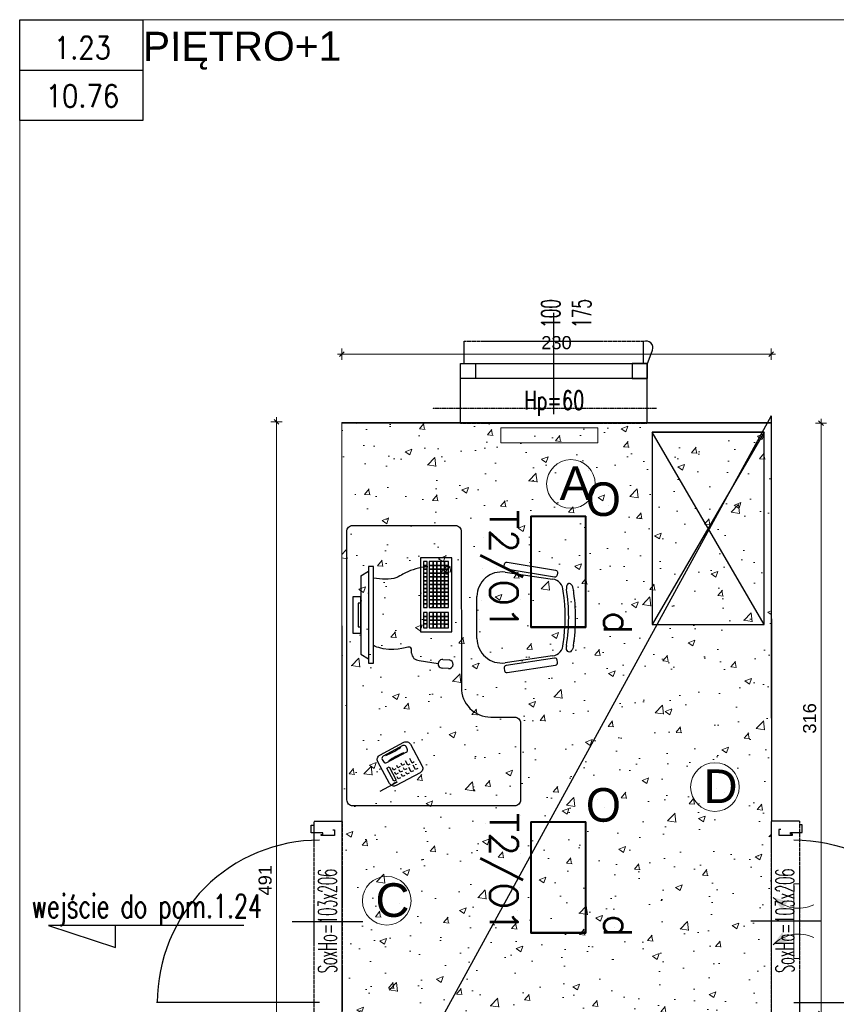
# Model space of a CAD drawing. Header units: millimetres. Extents: x 69081 to 158617, y -37521 to -9534.
# Tile 2 of 256: x 70412 to 70850, y -16052 to -15525. Entities that reach past the tile are written whole.
import ezdxf
from ezdxf.enums import TextEntityAlignment as Align

# ---------------------------------------------------------------- set-up
doc = ezdxf.new("R2010")
doc.units = ezdxf.units.MM
doc.linetypes.add('DO', pattern=[0.8, 0.6, -0.1, 0, -0.1])
doc.linetypes.add('DP', pattern=[0.5, 0.3, -0.2])
for name, color, linetype in [('0_GRZEJNIKI', 210, 'Continuous'), ('A-ARM', 8, 'Continuous'), ('A-BUD-MA-MATERIALY', 8, 'Continuous'), ('A-SCI', 7, 'Continuous'), ('ADMINISTRACJA RYSUNKI', 7, 'Continuous'), ('AM DRZIW WEWN', 1, 'Continuous'), ('BA_drz', 7, 'Continuous'), ('BA_MEBLE', 8, 'Continuous'), ('BA_okn', 7, 'Continuous'), ('BA_okw', 1, 'DP'), ('BA_txs', 2, 'Continuous'), ('E_OPRAWY_LUXIONA', 3, 'Continuous'), ('E_Oświetlenie - Numer obwodu', 1, 'Continuous'), ('E_Oświetlenie - Opis', 4, 'Continuous'), ('F-BIL', 1, 'Continuous'), ('F-BIL-OP', 3, 'Continuous'), ('F-BIL-TA', 1, 'Continuous'), ('JS_PODCIĄGI', 1, 'DP'), ('JS_SUFIT PODWIESZONY', 40, 'Continuous'), ('Nadproża', 5, 'DO'), ('porta', 8, 'Continuous'), ('R-----OP', 1, 'Continuous'), ('R-----WY', 1, 'Continuous')]:
    doc.layers.add(name, color=color, linetype=linetype)
for name, color, linetype, lineweight in [('AIKA NUMERACJA ŚCIAN', 30, 'Continuous', 5), ('AIKA PODŁOGI OPIS', 50, 'Continuous', 20), ('Aika WYMIAROWANIE 25', 7, 'Continuous', 20), ('DRZWI', 3, 'Continuous', 20), ('NUMERACJA MIESZKAŃ', 12, 'Continuous', 0), ('SB_OTWORY DRZWI', 1, 'Continuous', 9)]:
    doc.layers.add(name, color=color, linetype=linetype, lineweight=lineweight)
doc.layers.get('R-----WY').off()
doc.styles.add('AM_arial', font='arial.ttf')
doc.styles.add('Annotative', font='arial.ttf')
doc.styles.add('ROMANS', font='romans.shx', dxfattribs={"height": 1})
doc.styles.add('SIMPLEX', font='simplex', dxfattribs={"width": 0.85})
doc.styles.get("Standard").update_dxf_attribs({"font": 'arial.ttf'})
doc.styles.add('TableTextStyle', font='txt')
doc.dimstyles.new('Dwudziestka', dxfattribs={"dimtxt": 7, "dimasz": 0.6, "dimexe": 5, "dimexo": 0, "dimgap": 2.5, "dimtad": 1, "dimdec": 3, "dimrnd": 0.5, "dimdsep": 46, "dimtxsty": 'AM_arial', "dimblk": 'znacznik', "dimcen": 0.09, "dimdle": 5, "dimse1": 1, "dimse2": 1, "dimclre": 256, "dimadec": 0, "dimazin": 0, "dimtfac": 0.4, "dimtdec": 3, "dimtix": 1, "dimtofl": 0, "dimtmove": 2, "dimatfit": 3, "dimldrblk": 'NONE', "dimfxl": 1, "dimtfillclr": 256, "dimtolj": 1, "dimlwd": 18, "dimlwe": 15, "dimarcsym": 0})

# ---------------------------------------------------------------- blocks, each defined once
blk = doc.blocks.new('dr1h901')
at = {"color": 0}
blk.add_line((-0.5, 0), (-0.5, 1.005), dxfattribs=at)
at = {"color": 1}
blk.add_line((0, 0.1689), (0, -0.2655), dxfattribs=at)
blk.add_arc((-0.5, 0), 1, 0, 90, dxfattribs=at)
blk = doc.blocks.new('biurko małe')
at = {"layer": 'BA_MEBLE'}
for p, q in [((30481.42, -30567.94), (30481.43, -30568)), ((30511.01, -30571.62), (30511.42, -30571.63)), ((30471.83, -30604.59), (30475.39, -30579.11)), ((30516.61, -30578.99), (30520.32, -30604.45)), ((30507.3, -30619.55), (30484.94, -30619.62)), ((30503.93, -30632.98), (30464.24, -30633.1)), ((30464.24, -30633.1), (30464.29, -30649.99)), ((30466.26, -30634.97), (30466.27, -30637.02)), ((30468.31, -30634.97), (30466.26, -30634.97)), ((30470.36, -30634.96), (30468.31, -30634.97)), ((30468.31, -30637.02), (30468.31, -30634.97)), ((30468.31, -30634.97), (30468.31, -30637.02)), ((30470.36, -30634.96), (30470.36, -30637.01)), ((30472.4, -30634.96), (30470.36, -30634.96)), ((30470.36, -30637.01), (30470.36, -30634.96)), ((30474.45, -30634.95), (30472.4, -30634.96)), ((30472.4, -30634.96), (30472.41, -30637.01)), ((30472.41, -30637.01), (30472.4, -30634.96)), ((30474.45, -30634.95), (30474.46, -30637)), ((30476.5, -30634.95), (30474.45, -30634.95)), ((30474.46, -30637), (30474.45, -30634.95)), ((30478.55, -30634.94), (30476.5, -30634.95)), ((30476.51, -30636.99), (30476.5, -30634.95)), ((30476.5, -30634.95), (30476.51, -30636.99)), ((30480.6, -30634.93), (30478.55, -30634.94)), ((30478.55, -30634.94), (30478.56, -30636.99)), ((30478.56, -30636.99), (30478.55, -30634.94)), ((30480.6, -30636.98), (30480.6, -30634.93)), ((30480.6, -30634.93), (30480.6, -30636.98)), ((30482.65, -30634.93), (30480.6, -30634.93)), ((30484.69, -30634.92), (30482.65, -30634.93)), ((30482.65, -30634.93), (30482.65, -30636.98)), ((30482.65, -30636.98), (30482.65, -30634.93)), ((30484.69, -30634.92), (30484.7, -30636.97)), ((30486.74, -30634.92), (30484.69, -30634.92)), ((30484.7, -30636.97), (30484.69, -30634.92)), ((30488.79, -30634.91), (30486.74, -30634.92)), ((30486.74, -30634.92), (30486.75, -30636.96)), ((30486.75, -30636.96), (30486.74, -30634.92)), ((30490.84, -30634.9), (30488.79, -30634.91)), ((30488.8, -30636.96), (30488.79, -30634.91)), ((30488.79, -30634.91), (30488.8, -30636.96)), ((30490.85, -30636.95), (30490.84, -30634.9)), ((30495.57, -30634.89), (30493.52, -30634.9)), ((30493.52, -30634.9), (30493.52, -30636.94)), ((30497.61, -30634.88), (30495.57, -30634.89)), ((30495.57, -30634.89), (30495.57, -30636.94)), ((30495.57, -30636.94), (30495.57, -30634.89)), ((30497.61, -30634.88), (30497.62, -30636.93)), ((30499.66, -30634.88), (30497.61, -30634.88)), ((30497.62, -30636.93), (30497.61, -30634.88)), ((30501.71, -30634.87), (30499.66, -30634.88)), ((30499.67, -30636.93), (30499.66, -30634.88)), ((30499.66, -30634.88), (30499.67, -30636.93)), ((30501.72, -30636.92), (30501.71, -30634.87)), ((30503.98, -30649.87), (30503.93, -30632.98)), ((30518.69, -30637.78), (30518.91, -30634.41)), ((30523.55, -30634.72), (30523.32, -30638.09)), ((30466.27, -30637.02), (30468.31, -30637.02)), ((30468.31, -30637.02), (30466.27, -30637.02)), ((30466.27, -30637.02), (30466.27, -30639.07)), ((30468.32, -30639.07), (30466.27, -30639.07)), ((30466.27, -30639.07), (30466.28, -30641.12)), ((30466.27, -30639.07), (30468.32, -30639.07)), ((30466.28, -30641.12), (30468.33, -30641.11)), ((30468.33, -30641.11), (30466.28, -30641.12)), ((30466.28, -30641.12), (30466.28, -30643.17)), ((30468.31, -30637.02), (30470.36, -30637.01)), ((30470.36, -30637.01), (30468.31, -30637.02)), ((30468.31, -30637.02), (30468.32, -30639.07)), ((30468.32, -30639.07), (30468.31, -30637.02)), ((30470.37, -30639.06), (30468.32, -30639.07)), ((30468.32, -30639.07), (30470.37, -30639.06)), ((30468.32, -30639.07), (30468.33, -30641.11)), ((30468.33, -30641.11), (30468.32, -30639.07)), ((30468.33, -30641.11), (30470.37, -30641.11)), ((30470.37, -30641.11), (30468.33, -30641.11)), ((30468.33, -30641.11), (30468.33, -30643.16)), ((30468.33, -30643.16), (30468.33, -30641.11)), ((30470.36, -30637.01), (30472.41, -30637.01)), ((30470.37, -30639.06), (30470.36, -30637.01)), ((30472.41, -30637.01), (30470.36, -30637.01)), ((30470.36, -30637.01), (30470.37, -30639.06)), ((30472.42, -30639.05), (30470.37, -30639.06)), ((30470.37, -30639.06), (30472.42, -30639.05)), ((30470.37, -30641.11), (30470.37, -30639.06)), ((30470.37, -30639.06), (30470.37, -30641.11)), ((30470.37, -30641.11), (30472.42, -30641.1)), ((30472.42, -30641.1), (30470.37, -30641.11)), ((30470.38, -30643.16), (30470.37, -30641.11)), ((30470.37, -30641.11), (30470.38, -30643.16)), ((30472.41, -30637.01), (30474.46, -30637)), ((30474.46, -30637), (30472.41, -30637.01)), ((30472.42, -30639.05), (30472.41, -30637.01)), ((30472.41, -30637.01), (30472.42, -30639.05)), ((30472.42, -30641.1), (30472.42, -30639.05)), ((30474.46, -30639.05), (30472.42, -30639.05)), ((30472.42, -30639.05), (30472.42, -30641.1)), ((30472.42, -30639.05), (30474.46, -30639.05)), ((30472.42, -30641.1), (30474.47, -30641.1)), ((30472.43, -30643.15), (30472.42, -30641.1)), ((30474.47, -30641.1), (30472.42, -30641.1)), ((30472.42, -30641.1), (30472.43, -30643.15)), ((30474.46, -30637), (30476.51, -30636.99)), ((30476.51, -30636.99), (30474.46, -30637)), ((30474.46, -30639.05), (30474.46, -30637)), ((30474.46, -30637), (30474.46, -30639.05)), ((30474.46, -30639.05), (30476.51, -30639.04)), ((30476.51, -30639.04), (30474.46, -30639.05)), ((30474.47, -30641.1), (30474.46, -30639.05)), ((30474.46, -30639.05), (30474.47, -30641.1)), ((30476.52, -30641.09), (30474.47, -30641.1)), ((30474.47, -30641.1), (30476.52, -30641.09)), ((30474.48, -30643.14), (30474.47, -30641.1)), ((30474.47, -30641.1), (30474.48, -30643.14)), ((30476.51, -30636.99), (30478.56, -30636.99)), ((30478.56, -30636.99), (30476.51, -30636.99)), ((30476.51, -30636.99), (30476.51, -30639.04)), ((30476.51, -30639.04), (30476.51, -30636.99)), ((30478.56, -30639.04), (30476.51, -30639.04)), ((30476.51, -30639.04), (30476.52, -30641.09)), ((30476.51, -30639.04), (30478.56, -30639.04)), ((30476.52, -30641.09), (30476.51, -30639.04)), ((30476.52, -30641.09), (30478.57, -30641.08)), ((30478.57, -30641.08), (30476.52, -30641.09)), ((30476.52, -30641.09), (30476.52, -30643.14)), ((30476.52, -30643.14), (30476.52, -30641.09)), ((30478.56, -30636.99), (30480.6, -30636.98)), ((30480.6, -30636.98), (30478.56, -30636.99)), ((30478.56, -30639.04), (30478.56, -30636.99)), ((30478.56, -30636.99), (30478.56, -30639.04)), ((30480.61, -30639.03), (30478.56, -30639.04)), ((30478.56, -30639.04), (30480.61, -30639.03)), ((30478.57, -30641.08), (30478.56, -30639.04)), ((30478.56, -30639.04), (30478.57, -30641.08)), ((30478.57, -30641.08), (30480.62, -30641.08)), ((30478.57, -30643.13), (30478.57, -30641.08)), ((30480.62, -30641.08), (30478.57, -30641.08)), ((30478.57, -30641.08), (30478.57, -30643.13)), ((30480.6, -30636.98), (30482.65, -30636.98)), ((30482.65, -30636.98), (30480.6, -30636.98)), ((30480.6, -30636.98), (30480.61, -30639.03)), ((30480.61, -30639.03), (30480.6, -30636.98)), ((30482.66, -30639.02), (30480.61, -30639.03)), ((30480.61, -30639.03), (30482.66, -30639.02)), ((30480.61, -30639.03), (30480.62, -30641.08)), ((30480.62, -30641.08), (30480.61, -30639.03)), ((30480.62, -30641.08), (30482.66, -30641.07)), ((30482.66, -30641.07), (30480.62, -30641.08)), ((30480.62, -30641.08), (30480.62, -30643.13)), ((30480.62, -30643.13), (30480.62, -30641.08)), ((30482.65, -30636.98), (30484.7, -30636.97)), ((30484.7, -30636.97), (30482.65, -30636.98)), ((30482.66, -30639.02), (30482.65, -30636.98)), ((30482.65, -30636.98), (30482.66, -30639.02)), ((30482.66, -30641.07), (30482.66, -30639.02)), ((30484.71, -30639.02), (30482.66, -30639.02)), ((30482.66, -30639.02), (30482.66, -30641.07)), ((30482.66, -30639.02), (30484.71, -30639.02)), ((30482.66, -30641.07), (30484.71, -30641.07)), ((30482.67, -30643.12), (30482.66, -30641.07)), ((30484.71, -30641.07), (30482.66, -30641.07)), ((30482.66, -30641.07), (30482.67, -30643.12)), ((30484.7, -30636.97), (30486.75, -30636.96)), ((30486.75, -30636.96), (30484.7, -30636.97)), ((30484.71, -30639.02), (30484.7, -30636.97)), ((30484.7, -30636.97), (30484.71, -30639.02)), ((30486.76, -30639.01), (30484.71, -30639.02)), ((30484.71, -30639.02), (30486.76, -30639.01)), ((30484.71, -30641.07), (30484.71, -30639.02)), ((30484.71, -30639.02), (30484.71, -30641.07)), ((30484.71, -30641.07), (30486.76, -30641.06)), ((30486.76, -30641.06), (30484.71, -30641.07)), ((30484.72, -30643.12), (30484.71, -30641.07)), ((30484.71, -30641.07), (30484.72, -30643.12)), ((30486.76, -30639.01), (30486.75, -30636.96)), ((30486.75, -30636.96), (30488.8, -30636.96)), ((30488.8, -30636.96), (30486.75, -30636.96)), ((30486.75, -30636.96), (30486.76, -30639.01)), ((30486.76, -30641.06), (30486.76, -30639.01)), ((30486.76, -30639.01), (30488.8, -30639.01)), ((30488.8, -30639.01), (30486.76, -30639.01)), ((30486.76, -30639.01), (30486.76, -30641.06)), ((30486.77, -30643.11), (30486.76, -30641.06)), ((30488.81, -30641.06), (30486.76, -30641.06)), ((30486.76, -30641.06), (30486.77, -30643.11)), ((30486.76, -30641.06), (30488.81, -30641.06)), ((30488.8, -30636.96), (30490.85, -30636.95)), ((30490.85, -30636.95), (30488.8, -30636.96)), ((30488.8, -30636.96), (30488.8, -30639.01)), ((30488.8, -30639.01), (30488.8, -30636.96)), ((30490.85, -30639), (30488.8, -30639.01)), ((30488.8, -30639.01), (30490.85, -30639)), ((30488.8, -30639.01), (30488.81, -30641.06)), ((30488.81, -30641.06), (30488.8, -30639.01)), ((30488.81, -30641.06), (30490.86, -30641.05)), ((30490.86, -30641.05), (30488.81, -30641.06)), ((30488.81, -30641.06), (30488.82, -30643.1)), ((30488.82, -30643.1), (30488.81, -30641.06)), ((30490.85, -30639), (30490.85, -30636.95)), ((30490.86, -30641.05), (30490.85, -30639)), ((30490.86, -30643.1), (30490.86, -30641.05)), ((30493.52, -30636.94), (30495.57, -30636.94)), ((30495.57, -30636.94), (30493.52, -30636.94)), ((30493.52, -30636.94), (30493.53, -30638.99)), ((30495.58, -30638.99), (30493.53, -30638.99)), ((30493.53, -30638.99), (30493.54, -30641.04)), ((30493.53, -30638.99), (30495.58, -30638.99)), ((30493.54, -30641.04), (30495.58, -30641.04)), ((30495.58, -30641.04), (30493.54, -30641.04)), ((30493.54, -30641.04), (30493.54, -30643.09)), ((30495.57, -30636.94), (30497.62, -30636.93)), ((30497.62, -30636.93), (30495.57, -30636.94)), ((30495.58, -30638.99), (30495.57, -30636.94)), ((30495.57, -30636.94), (30495.58, -30638.99)), ((30497.63, -30638.98), (30495.58, -30638.99)), ((30495.58, -30638.99), (30497.63, -30638.98)), ((30495.58, -30641.04), (30495.58, -30638.99)), ((30495.58, -30638.99), (30495.58, -30641.04)), ((30495.58, -30641.04), (30497.63, -30641.03)), ((30497.63, -30641.03), (30495.58, -30641.04)), ((30495.59, -30643.08), (30495.58, -30641.04)), ((30495.58, -30641.04), (30495.59, -30643.08)), ((30497.63, -30638.98), (30497.62, -30636.93)), ((30497.62, -30636.93), (30499.67, -30636.93)), ((30499.67, -30636.93), (30497.62, -30636.93)), ((30497.62, -30636.93), (30497.63, -30638.98)), ((30497.63, -30641.03), (30497.63, -30638.98)), ((30497.63, -30638.98), (30499.67, -30638.98)), ((30499.67, -30638.98), (30497.63, -30638.98)), ((30497.63, -30638.98), (30497.63, -30641.03)), ((30499.68, -30641.02), (30497.63, -30641.03)), ((30497.63, -30641.03), (30499.68, -30641.02)), ((30497.64, -30643.08), (30497.63, -30641.03)), ((30497.63, -30641.03), (30497.64, -30643.08)), ((30499.67, -30636.93), (30501.72, -30636.92)), ((30501.72, -30636.92), (30499.67, -30636.93)), ((30499.67, -30636.93), (30499.67, -30638.98)), ((30499.67, -30638.98), (30499.67, -30636.93)), ((30501.72, -30638.97), (30499.67, -30638.98)), ((30499.67, -30638.98), (30501.72, -30638.97)), ((30499.67, -30638.98), (30499.68, -30641.02)), ((30499.68, -30641.02), (30499.67, -30638.98)), ((30499.68, -30641.02), (30501.73, -30641.02)), ((30501.73, -30641.02), (30499.68, -30641.02)), ((30499.68, -30641.02), (30499.69, -30643.07)), ((30499.69, -30643.07), (30499.68, -30641.02)), ((30501.72, -30638.97), (30501.72, -30636.92)), ((30501.73, -30641.02), (30501.72, -30638.97)), ((30501.73, -30643.07), (30501.73, -30641.02)), ((30519.19, -30650.38), (30520.85, -30640.25)), ((30466.28, -30643.17), (30468.33, -30643.16)), ((30468.33, -30643.16), (30466.28, -30643.17)), ((30466.28, -30643.17), (30466.29, -30645.22)), ((30466.29, -30645.22), (30468.34, -30645.21)), ((30468.34, -30646.25), (30466.29, -30646.26)), ((30466.29, -30646.26), (30466.3, -30648.31)), ((30468.33, -30643.16), (30470.38, -30643.16)), ((30468.34, -30645.21), (30468.33, -30643.16)), ((30470.38, -30643.16), (30468.33, -30643.16)), ((30468.33, -30643.16), (30468.34, -30645.21)), ((30468.34, -30645.21), (30470.39, -30645.2)), ((30470.39, -30646.25), (30468.34, -30646.25)), ((30468.34, -30646.25), (30468.35, -30648.3)), ((30468.35, -30648.3), (30468.34, -30646.25)), ((30470.38, -30643.16), (30472.43, -30643.15)), ((30472.43, -30643.15), (30470.38, -30643.16)), ((30470.39, -30645.2), (30470.38, -30643.16)), ((30470.38, -30643.16), (30470.39, -30645.2)), ((30470.39, -30645.2), (30472.43, -30645.2)), ((30472.44, -30646.24), (30470.39, -30646.25)), ((30470.39, -30648.3), (30470.39, -30646.25)), ((30470.39, -30646.25), (30470.39, -30648.3)), ((30472.43, -30643.15), (30474.48, -30643.14)), ((30474.48, -30643.14), (30472.43, -30643.15)), ((30472.43, -30645.2), (30472.43, -30643.15)), ((30472.43, -30643.15), (30472.43, -30645.2)), ((30472.43, -30645.2), (30474.48, -30645.19)), ((30472.44, -30648.29), (30472.44, -30646.24)), ((30474.49, -30646.24), (30472.44, -30646.24)), ((30472.44, -30646.24), (30472.44, -30648.29)), ((30474.48, -30643.14), (30476.52, -30643.14)), ((30474.48, -30645.19), (30474.48, -30643.14)), ((30476.52, -30643.14), (30474.48, -30643.14)), ((30474.48, -30643.14), (30474.48, -30645.19)), ((30474.48, -30645.19), (30476.53, -30645.19)), ((30476.53, -30646.23), (30474.49, -30646.24)), ((30474.49, -30648.28), (30474.49, -30646.24)), ((30474.49, -30646.24), (30474.49, -30648.28)), ((30476.52, -30643.14), (30478.57, -30643.13)), ((30478.57, -30643.13), (30476.52, -30643.14)), ((30476.53, -30645.19), (30476.52, -30643.14)), ((30476.52, -30643.14), (30476.53, -30645.19)), ((30476.53, -30645.19), (30478.58, -30645.18)), ((30478.58, -30646.22), (30476.53, -30646.23)), ((30476.53, -30646.23), (30476.54, -30648.28)), ((30476.54, -30648.28), (30476.53, -30646.23)), ((30478.57, -30643.13), (30480.62, -30643.13)), ((30478.58, -30645.18), (30478.57, -30643.13)), ((30480.62, -30643.13), (30478.57, -30643.13)), ((30478.57, -30643.13), (30478.58, -30645.18)), ((30478.58, -30645.18), (30480.63, -30645.18)), ((30478.59, -30648.27), (30478.58, -30646.22)), ((30480.63, -30646.22), (30478.58, -30646.22)), ((30478.58, -30646.22), (30478.59, -30648.27)), ((30480.62, -30643.13), (30482.67, -30643.12)), ((30482.67, -30643.12), (30480.62, -30643.13)), ((30480.63, -30645.18), (30480.62, -30643.13)), ((30480.62, -30643.13), (30480.63, -30645.18)), ((30480.63, -30645.18), (30482.68, -30645.17)), ((30482.68, -30646.21), (30480.63, -30646.22)), ((30480.63, -30646.22), (30480.64, -30648.27)), ((30480.64, -30648.27), (30480.63, -30646.22)), ((30482.67, -30643.12), (30484.72, -30643.12)), ((30482.68, -30645.17), (30482.67, -30643.12)), ((30484.72, -30643.12), (30482.67, -30643.12)), ((30482.67, -30643.12), (30482.68, -30645.17)), ((30482.68, -30645.17), (30484.72, -30645.16)), ((30482.68, -30648.26), (30482.68, -30646.21)), ((30484.73, -30646.21), (30482.68, -30646.21)), ((30482.68, -30646.21), (30482.68, -30648.26)), ((30484.72, -30643.12), (30486.77, -30643.11)), ((30486.77, -30643.11), (30484.72, -30643.12)), ((30484.72, -30645.16), (30484.72, -30643.12)), ((30484.72, -30643.12), (30484.72, -30645.16)), ((30484.72, -30645.16), (30486.77, -30645.16)), ((30486.78, -30646.2), (30484.73, -30646.21)), ((30484.73, -30648.26), (30484.73, -30646.21)), ((30484.73, -30646.21), (30484.73, -30648.26)), ((30486.77, -30643.11), (30488.82, -30643.1)), ((30488.82, -30643.1), (30486.77, -30643.11)), ((30486.77, -30645.16), (30486.77, -30643.11)), ((30486.77, -30643.11), (30486.77, -30645.16)), ((30486.77, -30645.16), (30488.82, -30645.15)), ((30488.82, -30646.19), (30486.78, -30646.2)), ((30486.78, -30648.25), (30486.78, -30646.2)), ((30486.78, -30646.2), (30486.78, -30648.25)), ((30488.82, -30643.1), (30490.86, -30643.1)), ((30488.82, -30645.15), (30488.82, -30643.1)), ((30490.86, -30643.1), (30488.82, -30643.1)), ((30488.82, -30643.1), (30488.82, -30645.15)), ((30488.82, -30645.15), (30490.87, -30645.15)), ((30490.87, -30646.19), (30488.82, -30646.19)), ((30488.82, -30646.19), (30488.83, -30648.24)), ((30488.83, -30648.24), (30488.82, -30646.19)), ((30490.87, -30645.15), (30490.86, -30643.1)), ((30490.88, -30648.24), (30490.87, -30646.19)), ((30493.54, -30643.09), (30495.59, -30643.08)), ((30495.59, -30643.08), (30493.54, -30643.09)), ((30493.54, -30643.09), (30493.55, -30645.14)), ((30493.55, -30645.14), (30495.6, -30645.13)), ((30495.6, -30646.18), (30493.55, -30646.18)), ((30493.55, -30646.18), (30493.56, -30648.23)), ((30495.59, -30643.08), (30497.64, -30643.08)), ((30495.6, -30645.13), (30495.59, -30643.08)), ((30497.64, -30643.08), (30495.59, -30643.08)), ((30495.59, -30643.08), (30495.6, -30645.13)), ((30495.6, -30645.13), (30497.64, -30645.13)), ((30497.65, -30646.17), (30495.6, -30646.18)), ((30495.6, -30648.22), (30495.6, -30646.18)), ((30495.6, -30646.18), (30495.6, -30648.22)), ((30497.64, -30643.08), (30499.69, -30643.07)), ((30499.69, -30643.07), (30497.64, -30643.08)), ((30497.64, -30645.13), (30497.64, -30643.08)), ((30497.64, -30643.08), (30497.64, -30645.13)), ((30497.64, -30645.13), (30499.69, -30645.12)), ((30499.69, -30646.16), (30497.65, -30646.17)), ((30497.65, -30648.22), (30497.65, -30646.17)), ((30497.65, -30646.17), (30497.65, -30648.22)), ((30499.69, -30643.07), (30501.73, -30643.07)), ((30499.69, -30645.12), (30499.69, -30643.07)), ((30501.73, -30643.07), (30499.69, -30643.07)), ((30499.69, -30643.07), (30499.69, -30645.12)), ((30499.69, -30645.12), (30501.74, -30645.11)), ((30501.74, -30646.16), (30499.69, -30646.16)), ((30499.69, -30646.16), (30499.7, -30648.21)), ((30499.7, -30648.21), (30499.69, -30646.16)), ((30501.74, -30645.11), (30501.73, -30643.07)), ((30501.75, -30648.21), (30501.74, -30646.16)), ((30464.29, -30649.99), (30503.98, -30649.87)), ((30466.3, -30648.31), (30468.35, -30648.3)), ((30468.35, -30648.3), (30470.39, -30648.3)), ((30470.39, -30648.3), (30472.44, -30648.29)), ((30472.44, -30648.29), (30474.49, -30648.28)), ((30474.49, -30648.28), (30476.54, -30648.28)), ((30476.54, -30648.28), (30478.59, -30648.27)), ((30478.59, -30648.27), (30480.64, -30648.27)), ((30480.64, -30648.27), (30482.68, -30648.26)), ((30482.68, -30648.26), (30484.73, -30648.26)), ((30484.73, -30648.26), (30486.78, -30648.25)), ((30486.78, -30648.25), (30488.83, -30648.24)), ((30488.83, -30648.24), (30490.88, -30648.24)), ((30493.56, -30648.23), (30495.6, -30648.22)), ((30495.6, -30648.22), (30497.65, -30648.22)), ((30497.65, -30648.22), (30499.7, -30648.21)), ((30499.7, -30648.21), (30501.75, -30648.21)), ((30577.62, -30652.18), (30575.3, -30653.44)), ((30576.99, -30651.02), (30577.62, -30652.18)), ((30574.14, -30654.07), (30571.81, -30655.32)), ((30575.39, -30656.39), (30573.07, -30657.64)), ((30573.51, -30652.9), (30574.14, -30654.07)), ((30574.76, -30655.23), (30575.39, -30656.39)), ((30578.87, -30654.5), (30576.55, -30655.76)), ((30578.25, -30653.34), (30578.87, -30654.5)), ((30584.19, -30662.16), (30585.38, -30664.35)), ((30584.43, -30662), (30589.45, -30671.29)), ((30520.84, -30674.91), (30469.05, -30675.06)), ((30469.05, -30675.06), (30469.06, -30677.69)), ((30469.06, -30677.69), (30520.85, -30677.54)), ((30474.03, -30681.78), (30471.54, -30677.68)), ((30515.9, -30681.66), (30518.38, -30677.55)), ((30520.85, -30677.54), (30520.84, -30674.91)), ((30474.03, -30681.78), (30515.9, -30681.66))]:
    blk.add_line(p, q, dxfattribs=at)
for points in [[(30472.11, -30576.43), (30473.25, -30576.62, -0.414214), (30474.34, -30578.13), (30470.18, -30604.05, -0.414214), (30468.67, -30605.14), (30467.54, -30604.96, -0.414214), (30466.44, -30603.45), (30470.6, -30577.53, -0.414214)], [(30519.99, -30576.28), (30518.86, -30576.46, 0.414214), (30517.76, -30577.97), (30521.84, -30603.9, 0.414214), (30523.35, -30605), (30524.49, -30604.82, 0.414214), (30525.58, -30603.32), (30521.5, -30577.38, 0.414214)], [(30450.09, -30628.12), (30533.64, -30627.82, 0.414214), (30549.43, -30611.94), (30549.4, -30599.27, -0.414214), (30552.55, -30596.09), (30593.74, -30595.97, -0.414214), (30596.92, -30599.13), (30597.19, -30685.75, -0.414214), (30594.03, -30688.93), (30450.29, -30689.4, -0.414214), (30447.11, -30686.24), (30446.93, -30631.3, -0.414214)], [(30585.15, -30666.12), (30573.54, -30672.39, -0.414214), (30569.96, -30671.33), (30563.06, -30658.55, -0.414214), (30564.12, -30654.98), (30575.74, -30648.7, -0.414214), (30579.31, -30649.77), (30586.22, -30662.54, -0.414214)], [(30572.28, -30670.07), (30573.45, -30669.44, 0.414214), (30573.98, -30667.65), (30568.33, -30657.2, 0.414214), (30566.54, -30656.67), (30565.38, -30657.3, 0.414214), (30564.85, -30659.09), (30570.5, -30669.54, 0.414214)]]:
    blk.add_lwpolyline(points, format="xyb", close=True, dxfattribs=at)
for points in [[(30577.18, -30656.92), (30577.81, -30658.08), (30576.65, -30658.71)], [(30579.5, -30655.67), (30580.13, -30656.83), (30578.97, -30657.45)], [(30574.86, -30658.18), (30575.49, -30659.34), (30574.32, -30659.97)], [(30576.11, -30660.5), (30576.74, -30661.66), (30575.58, -30662.29)], [(30577.37, -30662.82), (30578, -30663.98), (30576.84, -30664.61)], [(30578.44, -30659.24), (30579.06, -30660.4), (30577.9, -30661.03)], [(30579.69, -30661.57), (30580.32, -30662.73), (30579.16, -30663.35)], [(30580.76, -30657.99), (30581.39, -30659.15), (30580.22, -30659.78)], [(30582.01, -30660.31), (30582.64, -30661.47), (30581.48, -30662.1)]]:
    blk.add_lwpolyline(points, dxfattribs=at)
for points in [[(30583.9, -30663.79), (30576.93, -30667.56), (30576.3, -30666.4), (30583.27, -30662.63)], [(30485.2, -30681.75), (30485.21, -30686.07), (30504.75, -30686.01), (30504.73, -30681.7)], [(30488.59, -30681.74), (30488.6, -30683.26), (30501.35, -30683.23), (30501.34, -30681.71)]]:
    blk.add_lwpolyline(points, close=True, dxfattribs=at)
for centre, radius, start, end in [((30496.41, -30662.41), 95.66, 81.121, 99.2928), ((30496.11, -30666.11), 95.66, 81.0377, 99.2095), ((30496.26, -30668), 95.66, 81.7021, 98.6258), ((30481.93, -30580.03), 6.6, 90.1641, 172.034), ((30510.08, -30579.95), 6.6, 8.2942, 90.1641), ((30484.9, -30606.42), 13.2, 172.034, 270.1641), ((30507.26, -30606.35), 13.2, 270.1641, 8.2942), ((30521.23, -30634.57), 2.32, 356.2268, 176.2268), ((30521.01, -30637.94), 2.32, 176.2268, 356.2268), ((30515.18, -30650.5), 4.01, 271.829, 1.829), ((30526.61, -30686.51), 47.23, 22.7847, 34.0107), ((30612.19, -30640.24), 47.23, 202.7847, 214.0107)]:
    blk.add_arc(centre, radius, start, end, dxfattribs=at)
blk.add_ellipse((30480.88, -30569.85), major_axis=(-3.17, -0.55), ratio=0.570527, start_param=4.50066, end_param=7.718968, dxfattribs=at)
at = {"layer": 'BA_MEBLE', "extrusion": (0, 0, -1)}
blk.add_ellipse((30511.29, -30569.76), major_axis=(3.17, -0.53), ratio=0.570527, start_param=4.50066, end_param=7.718968, dxfattribs=at)
at = {"layer": 'BA_MEBLE', "start_tangent": (0.113374, -0.993552), "end_tangent": (-0.130236, -0.991483)}
blk.add_spline([(30469.02, -30646.04), (30469.26, -30648.02), (30473.07, -30659.3), (30474.82, -30662.63), (30475.25, -30675.04)], degree=3, dxfattribs=at)
at = {"layer": 'BA_MEBLE'}
blk.add_open_spline([(30515.31, -30654.51), (30514.17, -30654.48), (30509.73, -30654.34), (30515.39, -30662.57), (30511.94, -30673.94), (30511.48, -30674.69), (30511.35, -30674.94)], degree=3, knots=[0, 0, 0, 0, 0.0282659, 0.1100913, 0.1263817, 0.1340295, 0.1340295, 0.1340295, 0.1340295], dxfattribs=at)
blk = doc.blocks.new('DYBY-BL5')
at = {"layer": 'F-BIL-TA', "color": 1}
blk.add_line((0, 45), (110, 45), dxfattribs=at)
blk.add_lwpolyline([(0, 0), (0, 90), (110, 90), (110, 0)], close=True, dxfattribs=at)
at = {"layer": 'F-BIL-OP', "style": 'SIMPLEX', "width": 0.85}
blk.add_attdef('NR', text='', height=20, dxfattribs=at).set_placement((56, 55), align=Align.CENTER)
at = {"layer": 'F-BIL-OP', "color": 2, "style": 'SIMPLEX', "width": 0.85, "flags": 1}
for tag, p in [('NAZWA', (119, 55)), ('POSADZKA', (119, 12)), ('GRUPA', (119, -27)), ('RODZAJ', (119, -72))]:
    blk.add_attdef(tag, p, '', height=19, dxfattribs=at)
at = {"layer": 'F-BIL-OP', "color": 2, "style": 'SIMPLEX', "width": 0.85}
blk.add_attdef('POW.', text='', height=20, dxfattribs=at).set_placement((56, 12), align=Align.CENTER)
at = {"layer": 'F-BIL-OP', "color": 2, "style": 'SIMPLEX', "width": 0.85, "flags": 1}
blk.add_attdef('POWH.', text='', height=20, dxfattribs=at).set_placement((56, -27), align=Align.CENTER)
blk = doc.blocks.new('A$Ca26416af')
at = {"layer": 'A-SCI', "color": 4}
for p, q in [((0, 0), (0, 15)), ((103, 0), (103, 15))]:
    blk.add_line(p, q, dxfattribs=at)
at = {"layer": 'JS_PODCIĄGI', "lineweight": -3}
for p, q in [((0, 15), (103, 15)), ((103, 0), (0, 0))]:
    blk.add_line(p, q, dxfattribs=at)
at = {"layer": 'AM DRZIW WEWN', "insert": (21.87, 12.86), "char_height": 10, "width": 61.9698, "attachment_point": 1, "style": 'ROMANS'}
blk.add_mtext('{\\W0.5;SoxHo=103x206}', dxfattribs=at)
blk = doc.blocks.new('KRATKA WENT')
at = {"layer": 'DRZWI'}
for points in [[(-12.72, 11.16, 0, 5.4, 0), (-8.38, 4.78, 5.4, 5.4, 0)], [(12.72, 11.16, 0, 5.4, 0), (8.38, 4.78, 5.4, 5.4, 0)]]:
    blk.add_lwpolyline(points, format="xyseb", dxfattribs=at)
blk.add_lwpolyline([(20, -3), (20, 0), (-20, 0), (-20, -3)], close=True, dxfattribs=at)
for centre, start, end in [((-26.01, -2.55), 334.6838, 45.9092), ((26.01, -2.55), 134.0908, 205.3162)]:
    blk.add_arc(centre, 19.09, start, end, dxfattribs=at)
blk = doc.blocks.new('znacznik')
at = {"color": 0}
for points in [[(-4, 0), (4, 0)], [(0, -5), (0, 5)]]:
    blk.add_lwpolyline(points, dxfattribs=at)
at = {"color": 1}
blk.add_lwpolyline([(-2.12, -2.12), (2.12, 2.12)], dxfattribs=at)
blk = doc.blocks.new('*D2912')
at = {"layer": 'Aika WYMIAROWANIE 25', "color": 0, "linetype": 'Continuous', "transparency": 16777216}
blk.add_line((70549.94, -15740.42), (70549.94, -16230.08), dxfattribs=at)
at = {"layer": 'Defpoints', "color": 0, "transparency": 16777216}
for p in [(70566.89, -15739.82), (70549.94, -16230.68), (70567.13, -16230.68)]:
    blk.add_point(p, dxfattribs=at)
at = {"layer": 'Aika WYMIAROWANIE 25', "color": 0, "linetype": 'ByBlock', "transparency": 16777216, "xscale": 0.6, "yscale": 0.6, "zscale": 0.6}
for p, rotation in [((70549.94, -15739.82), 90), ((70549.94, -16230.68), 270)]:
    blk.add_blockref('znacznik', p, dxfattribs=dict(at, rotation=rotation))
at = {"layer": 'Aika WYMIAROWANIE 25', "color": 0, "lineweight": 0, "transparency": 16777216, "insert": (70543.87, -15985.25), "char_height": 7, "attachment_point": 5, "rotation": 90, "style": 'AM_arial'}
blk.add_mtext('\\A1;491', dxfattribs=at)
blk = doc.blocks.new('_None')
blk = doc.blocks.new('*D2915')
at = {"layer": 'Aika WYMIAROWANIE 25', "color": 0, "linetype": 'Continuous', "transparency": 16777216}
blk.add_line((70841.58, -16056.04), (70841.58, -15741.16), dxfattribs=at)
at = {"layer": 'Defpoints', "color": 0, "transparency": 16777216}
for p in [(70814.87, -15740.56), (70841.58, -15740.56), (70827.14, -16056.64)]:
    blk.add_point(p, dxfattribs=at)
at = {"layer": 'Aika WYMIAROWANIE 25', "color": 0, "linetype": 'ByBlock', "transparency": 16777216, "xscale": 0.6, "yscale": 0.6, "zscale": 0.6}
for p, rotation in [((70841.58, -15740.56), 90), ((70841.58, -16056.64), 270)]:
    blk.add_blockref('znacznik', p, dxfattribs=dict(at, rotation=rotation))
at = {"layer": 'Aika WYMIAROWANIE 25', "color": 0, "lineweight": 0, "transparency": 16777216, "insert": (70835.5, -15898.6), "char_height": 7, "attachment_point": 5, "rotation": 90, "style": 'AM_arial'}
blk.add_mtext('\\A1;316', dxfattribs=at)
blk = doc.blocks.new('*D2916')
at = {"layer": 'Aika WYMIAROWANIE 25', "color": 0, "linetype": 'Continuous', "transparency": 16777216}
blk.add_line((70814.27, -15703.55), (70585.54, -15703.55), dxfattribs=at)
at = {"layer": 'Defpoints', "color": 0, "transparency": 16777216}
for p in [(70584.94, -15703.55), (70584.94, -15740.7), (70814.87, -15740.13)]:
    blk.add_point(p, dxfattribs=at)
at = {"layer": 'Aika WYMIAROWANIE 25', "color": 0, "linetype": 'ByBlock', "transparency": 16777216, "xscale": 0.6, "yscale": 0.6, "zscale": 0.6, "rotation": 180}
blk.add_blockref('znacznik', (70584.94, -15703.55), dxfattribs=at)
at = {"layer": 'Aika WYMIAROWANIE 25', "color": 0, "linetype": 'ByBlock', "transparency": 16777216, "xscale": 0.6, "yscale": 0.6, "zscale": 0.6}
blk.add_blockref('znacznik', (70814.87, -15703.55), dxfattribs=at)
at = {"layer": 'Aika WYMIAROWANIE 25', "color": 0, "lineweight": 0, "transparency": 16777216, "insert": (70699.9, -15697.48), "char_height": 7, "attachment_point": 5, "style": 'AM_arial'}
blk.add_mtext('\\A1;230', dxfattribs=at)
blk = doc.blocks.new('opis lamp')
at = {"layer": 'E_Oświetlenie - Numer obwodu', "style": 'SIMPLEX'}
blk.add_attdef('OBWÓD', text='', height=15, dxfattribs=at).set_placement((-9.46, -1.18), align=Align.CENTER)
at = {"layer": 'E_Oświetlenie - Opis', "style": 'SIMPLEX'}
blk.add_attdef('OPIS1', (55.72, 42.77), '', height=15, dxfattribs=at)

msp = doc.modelspace()

# ---------------------------------------------------------------- hatches: boundary and pattern name
at = {"layer": 'AIKA PODŁOGI OPIS', "lineweight": 5}
h = msp.add_hatch(dxfattribs=at)
h.set_pattern_fill('AR-CONC', color=256, scale=0.2)
h.set_pattern_definition([(50, (-2583.8, 811.953), (36.436934, -3.187817), [3.81, -41.91]), (355, (-2583.8, 811.953), (-7.048684, 38.211369), [3.048, -33.528117]), (100.451445, (-2580.765, 811.687), (29.38825, 35.02355), [3.238002, -35.618049]), (46.1842, (-2583.8, 822.113), (54.215808, -8.408466), [5.715, -62.865]), (96.63556, (-2579.283, 821.41), (47.480827, 49.485225), [4.857005, -53.42712]), (351.18415, (-2583.8, 822.113), (47.480827, 49.485225), [4.571993, -50.291946]), (21, (-2578.72, 819.573), (30.322878, -20.45304), [3.81, -41.91]), (326, (-2578.72, 819.573), (12.360406, 36.837593), [3.048, -33.528]), (71.451445, (-2576.194, 817.87), (42.683284, 16.384554), [3.238002, -35.617988]), (37.5, (-2583.801, 811.953), (0.6177207, 16.9110078), [0, -33.1216, 0, -34.036, 0, -33.655]), (7.5, (-2583.801, 811.953), (13.3639325, 20.036115), [0, -19.4056, 0, -32.3596, 0, -12.827]), (327.5, (-2595.13, 811.953), (27.118119, -1.1457488), [0, -12.7, 0, -39.624, 0, -52.578]), (317.5, (-2600.21, 811.953), (29.625836, 5.085298), [0, -16.51, 0, -26.3144, 0, -37.338])])
h.paths.add_polyline_path([(70814.8734, -15740.134), (70584.9354, -15740.2696), (70584.9354, -16231.134), (70750.0517, -16231.134), (70750.0517, -16056.2093), (70815.0517, -16056.2093)])

# ---------------------------------------------------------------- linework, layer by layer
at = {"layer": '0_GRZEJNIKI', "lineweight": 5}
msp.add_lwpolyline([(70670.1221, -15743.0994), (70722.1221, -15743.0994), (70722.1221, -15751.0994), (70670.1221, -15751.0994)], close=True, dxfattribs=at)
at = {"layer": 'A-ARM'}
msp.add_lwpolyline([(70811.1377, -15848.3469), (70811.1377, -15745.3469), (70751.1377, -15745.3469), (70751.1377, -15848.3469), (70811.1377, -15848.3469), (70751.1377, -15745.3469), (70811.1377, -15745.3469), (70751.1377, -15848.3469)], dxfattribs=at)
at = {"layer": 'A-BUD-MA-MATERIALY'}
msp.add_lwpolyline([(70748.4944, -15709.1005), (70751.3322, -15701.5223, 0.6552257), (70746.4944, -15696.8403, 0.6552257)], format="xyb", dxfattribs=at)
at = {"layer": 'A-SCI', "color": 4}
for p, q in [((70648.4944, -15740.5638), (70648.4944, -15708.5638)), ((70748.4944, -15740.5638), (70748.4944, -15708.5638))]:
    msp.add_line(p, q, dxfattribs=at)
at = {"layer": 'A-SCI', "color": 5}
msp.add_line((70814.9295, -15736.535), (70815.0519, -15953.6391), dxfattribs=at)
at = {"layer": 'A-SCI', "color": 4}
for points in [[(70648.4944, -15708.5638), (70650.4944, -15708.5638), (70650.4944, -15696.5638)], [(70748.4944, -15708.5638), (70746.4944, -15708.5638), (70746.4944, -15696.5638)]]:
    msp.add_lwpolyline(points, dxfattribs=at)
at = {"layer": 'ADMINISTRACJA RYSUNKI', "color": 7, "lineweight": 5}
msp.add_line((70584.9354, -15740.2696), (70585.0636, -15957.7835), dxfattribs=at)
msp.add_lwpolyline([(70412.395, -15524.5385), (71111.6731, -15524.5385), (71111.6731, -16424.1134), (70412.395, -16424.1134)], close=True, dxfattribs=at)
for points in [[(70815.0517, -16056.2093), (70814.8734, -15740.134), (70584.9354, -15740.2696), (70584.9354, -16231.134), (70750.0517, -16231.134), (70750.0517, -16056.2093), (70815.0517, -16056.2093)], [(70815.0519, -16056.6391), (70814.8736, -15740.5638), (70584.9356, -15740.6994), (70584.9356, -16231.5638), (70750.0519, -16231.5638), (70750.0519, -16056.6391), (70815.0519, -16056.6391)]]:
    msp.add_lwpolyline(points, dxfattribs=at)
at = {"layer": 'AIKA NUMERACJA ŚCIAN', "color": 1, "transparency": 33554687}
for centre in [(70707.6125, -15773.0835), (70784.7426, -15935.3289), (70609.013, -15996.247)]:
    msp.add_circle(centre, 13.0238, dxfattribs=at)
at = {"layer": 'BA_okn'}
for points in [[(70648.4944, -15708.5638), (70748.4944, -15708.5638), (70748.4944, -15716.5638), (70648.4944, -15716.5638)], [(70648.4944, -15708.5638), (70656.4944, -15708.5638), (70656.4944, -15716.5638), (70648.4944, -15716.5638)], [(70748.4944, -15708.5638), (70740.4944, -15708.5638), (70740.4944, -15716.5638), (70748.4944, -15716.5638)]]:
    msp.add_lwpolyline(points, close=True, dxfattribs=at)
at = {"layer": 'BA_okw'}
for p, q in [((70650.4944, -15696.5638), (70746.4944, -15696.5638)), ((70648.4944, -15740.5638), (70748.4944, -15740.5638))]:
    msp.add_line(p, q, dxfattribs=at)
at = {"layer": 'E_OPRAWY_LUXIONA'}
for points in [[(70686.0767, -15849.8489, 105.6527), (70686.0767, -15790.2493, 105.6527)], [(70686.0767, -15790.2493, 105.6527), (70686.0767, -15849.8489, 105.6527)], [(70686.0767, -15790.2493, 105.6527), (70715.6783, -15790.2493, 105.6527)], [(70715.6783, -15790.2493, 105.6527), (70686.0767, -15790.2493, 105.6527)], [(70686.0767, -15790.2493, 105.6527), (70686.0767, -15849.8489, 105.6527)], [(70715.6783, -15790.2493, 105.6527), (70686.0767, -15790.2493, 105.6527)], [(70686.0767, -15849.8489, 105.6527), (70686.0767, -15790.2493, 105.6527)], [(70686.0767, -15790.2493, 105.6527), (70715.6783, -15790.2493, 105.6527)], [(70686.3267, -15790.4993, 105.6527), (70686.3267, -15849.5989, 105.6527)], [(70715.4283, -15790.4993, 105.6527), (70686.3267, -15790.4993, 105.6527)], [(70686.3267, -15849.5989, 105.6527), (70686.3267, -15790.4993, 105.6527)], [(70686.3267, -15790.4993, 105.6527), (70715.4283, -15790.4993, 105.6527)], [(70715.4283, -15849.5989, 105.6527), (70715.4283, -15790.4993, 105.6527)], [(70715.4283, -15790.4993, 105.6527), (70715.4283, -15849.5989, 105.6527)], [(70715.6783, -15790.2493, 105.6527), (70715.6783, -15849.8489, 105.6527)], [(70715.6783, -15849.8489, 105.6527), (70715.6783, -15790.2493, 105.6527)], [(70715.6783, -15849.8489, 105.6527), (70715.6783, -15790.2493, 105.6527)], [(70715.6783, -15790.2493, 105.6527), (70715.6783, -15849.8489, 105.6527)], [(70715.6783, -15849.8489, 105.6527), (70686.0767, -15849.8489, 105.6527)], [(70686.0767, -15849.8489, 105.6527), (70715.6783, -15849.8489, 105.6527)], [(70686.0767, -15849.8489, 105.6527), (70715.6783, -15849.8489, 105.6527)], [(70715.6783, -15849.8489, 105.6527), (70686.0767, -15849.8489, 105.6527)], [(70686.3267, -15849.5989, 105.6527), (70715.4283, -15849.5989, 105.6527)], [(70715.4283, -15849.5989, 105.6527), (70686.3267, -15849.5989, 105.6527)], [(70686.0767, -16013.5159, 105.6527), (70686.0767, -15953.9163, 105.6527)], [(70686.0767, -15953.9163, 105.6527), (70686.0767, -16013.5159, 105.6527)], [(70686.0767, -15953.9163, 105.6527), (70715.6783, -15953.9163, 105.6527)], [(70715.6783, -15953.9163, 105.6527), (70686.0767, -15953.9163, 105.6527)], [(70686.0767, -15953.9163, 105.6527), (70686.0767, -16013.5159, 105.6527)], [(70715.6783, -15953.9163, 105.6527), (70686.0767, -15953.9163, 105.6527)], [(70686.0767, -16013.5159, 105.6527), (70686.0767, -15953.9163, 105.6527)], [(70686.0767, -15953.9163, 105.6527), (70715.6783, -15953.9163, 105.6527)], [(70686.3267, -15954.1663, 105.6527), (70686.3267, -16013.2659, 105.6527)], [(70715.4283, -15954.1663, 105.6527), (70686.3267, -15954.1663, 105.6527)], [(70686.3267, -16013.2659, 105.6527), (70686.3267, -15954.1663, 105.6527)], [(70686.3267, -15954.1663, 105.6527), (70715.4283, -15954.1663, 105.6527)], [(70715.4283, -16013.2659, 105.6527), (70715.4283, -15954.1663, 105.6527)], [(70715.4283, -15954.1663, 105.6527), (70715.4283, -16013.2659, 105.6527)], [(70715.6783, -15953.9163, 105.6527), (70715.6783, -16013.5159, 105.6527)], [(70715.6783, -16013.5159, 105.6527), (70715.6783, -15953.9163, 105.6527)], [(70715.6783, -16013.5159, 105.6527), (70715.6783, -15953.9163, 105.6527)], [(70715.6783, -15953.9163, 105.6527), (70715.6783, -16013.5159, 105.6527)], [(70715.6783, -16013.5159, 105.6527), (70686.0767, -16013.5159, 105.6527)], [(70686.0767, -16013.5159, 105.6527), (70715.6783, -16013.5159, 105.6527)], [(70686.0767, -16013.5159, 105.6527), (70715.6783, -16013.5159, 105.6527)], [(70715.6783, -16013.5159, 105.6527), (70686.0767, -16013.5159, 105.6527)], [(70686.3267, -16013.2659, 105.6527), (70715.4283, -16013.2659, 105.6527)], [(70715.4283, -16013.2659, 105.6527), (70686.3267, -16013.2659, 105.6527)]]:
    msp.add_polyline3d(points, dxfattribs=at)
at = {"layer": 'JS_SUFIT PODWIESZONY'}
msp.add_line((70814.9295, -15736.535), (70584.0117, -16158.3922), dxfattribs=at)
at = {"layer": 'Nadproża', "ltscale": 0.75}
msp.add_line((70753.4944, -15732.7634), (70633.4944, -15732.7634), dxfattribs=at)
at = {"layer": 'porta'}
for points in [[(70580.0636, -15958.2835), (70581.0636, -15958.2835), (70581.0636, -15961.2835), (70573.8136, -15961.2835), (70573.8136, -15960.7835), (70574.8136, -15960.7835), (70574.8136, -15959.7835), (70568.5636, -15959.7835), (70568.5636, -15955.7835), (70568.5636, -15955.7835), (70569.5636, -15955.7835)], [(70820.0576, -15958.1391), (70819.0576, -15958.1391), (70819.0576, -15961.1391), (70826.3076, -15961.1391), (70826.3076, -15960.6391), (70825.3076, -15960.6391), (70825.3076, -15959.6391), (70831.5576, -15959.6391), (70831.5576, -15955.6391), (70831.5576, -15955.6391), (70830.5576, -15955.6391)]]:
    msp.add_lwpolyline(points, dxfattribs=at)
at = {"layer": 'R-----OP'}
for p, q in [((70532.4162, -16009.5013), (70427.7966, -16009.5013)), ((70427.7966, -16009.5013), (70463.7088, -16021.2913)), ((70463.7088, -16021.2913), (70463.7088, -16009.5013))]:
    msp.add_line(p, q, dxfattribs=at)
msp.add_lwpolyline([(70698.4944, -15735.7053), (70698.4944, -15681.4224)], dxfattribs=at)

# ---------------------------------------------------------------- block references
at = {"layer": 'A-ARM', "rotation": 269.8169195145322}
msp.add_blockref('biurko małe', (101374.1756, 14553.5528), dxfattribs=at)
at = {"layer": 'BA_drz', "yscale": -87, "zscale": -87}
for p, xscale, rotation in [((70573.0636, -16007.2835), -87, 270), ((70827.0576, -16007.1391), 87, 90.00000000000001)]:
    msp.add_blockref('dr1h901', p, dxfattribs=dict(at, xscale=xscale, rotation=rotation))
at = {"layer": 'E_OPRAWY_LUXIONA'}
ref = msp.add_blockref('opis lamp', (70692.1547, -15796.9272, 106.6527), dxfattribs=dict(at, rotation=270.0000000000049))
ref.add_attrib('OBWÓD', 'T2/O1', dxfattribs={"layer": 'E_Oświetlenie - Numer obwodu', "height": 15, "rotation": 270, "style": 'SIMPLEX'}).set_placement((70664.1867, -15819.0835, 106.6527), align=Align.CENTER)
ref.add_attrib('OPIS1', 'd', (70725.3433, -15841.3071, 106.6527), dxfattribs={"layer": 'E_Oświetlenie - Opis', "height": 15, "rotation": 270, "style": 'SIMPLEX'})
ref = msp.add_blockref('opis lamp', (70692.1547, -15959.1657, 106.6527), dxfattribs=dict(at, rotation=270.0000000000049))
ref.add_attrib('OBWÓD', 'T2/O1', dxfattribs={"layer": 'E_Oświetlenie - Numer obwodu', "height": 15, "rotation": 270, "style": 'SIMPLEX'}).set_placement((70664.1867, -15981.3219, 106.6527), align=Align.CENTER)
ref.add_attrib('OPIS1', 'd', (70725.3433, -16003.5455, 106.6527), dxfattribs={"layer": 'E_Oświetlenie - Opis', "height": 15, "rotation": 270, "style": 'SIMPLEX'})
at = {"layer": 'F-BIL', "xscale": 0.6, "yscale": 0.6, "zscale": 0.6}
msp.add_blockref('DYBY-BL5', (70412.395, -15578.5385), dxfattribs=at).add_auto_attribs({'NR': '1.23', 'POW.': '10.76'})
at = {"layer": 'R-----WY', "rotation": 90.00000000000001}
msp.add_blockref('KRATKA WENT', (70827.0576, -16007.1391), dxfattribs=at)
at = {"layer": 'SB_OTWORY DRZWI', "rotation": 90}
for p in [(70585.0636, -16056.7835), (70830.0519, -16056.6391)]:
    msp.add_blockref('A$Ca26416af', p, dxfattribs=at)

# ---------------------------------------------------------------- texts
at = {"layer": 'AIKA NUMERACJA ŚCIAN', "color": 1, "transparency": 33554687, "style": 'Annotative'}
for s, p in [('A', (70701.5739, -15781.6909)), ('D', (70778.704, -15943.9362)), ('C', (70602.9744, -16004.8544))]:
    msp.add_text(s, height=18, dxfattribs=at).set_placement(p)
at = {"layer": 'BA_txs', "insert": (70718.4675, -15674.1198), "char_height": 10, "width": 211.406726, "attachment_point": 9, "rotation": 90, "style": 'ROMANS'}
msp.add_mtext('\\pxse0.96;{\\W0.6;\\C1;100\\P175}', dxfattribs=at)
at = {"layer": 'E_OPRAWY_LUXIONA', "style": 'TableTextStyle'}
for p in [(70715.6775, -15790.2493, 105.6527), (70715.6775, -15953.9156, 105.6527)]:
    msp.add_text('O', height=18, dxfattribs=at).set_placement(p)
at = {"layer": 'NUMERACJA MIESZKAŃ', "color": 1, "lineweight": 18, "insert": (70478.3569, -15531.0275), "char_height": 15.64478, "attachment_point": 1, "rotation": 0.106195}
msp.add_mtext('PIĘTRO+1', dxfattribs=at)
at = {"layer": 'R-----OP', "style": 'ROMANS'}
for s, insert, char_height, width, attachment_point in [('\\pxql;{\\W0.7;Hp=60}', (70682.6976, -15736.6203), 10, 246.829506, 7), ('\\pxql;{\\W0.7;wejście do pom.1.24}', (70761.6226, -15992.8637, 707.1519), 12.5, 342.829506, 3)]:
    msp.add_mtext(s, dxfattribs=dict(at, insert=insert, char_height=char_height, width=width, attachment_point=attachment_point))

# ---------------------------------------------------------------- dimensions: what is measured, and where the dimension line sits
at = {"layer": 'Aika WYMIAROWANIE 25', "linetype": 'Continuous', "lineweight": 0}
dim = msp.add_linear_dim(base=(70584.9356, -15703.5521), p1=(70814.8734, -15740.134), p2=(70584.9356, -15740.6994), dimstyle='Dwudziestka', override={"dimtxsty": 'AM_arial', "dimldrblk": 'None', "dimlwd": 65535}, dxfattribs=at)
dim.commit()
dim.dimension.update_dxf_attribs({"geometry": '*D2916', "text_midpoint": (70699.9045, -15697.4757)})
for base, p1, p2, picture, middle in [((70549.9439, -16230.683), (70566.8942, -15739.8186), (70567.1252, -16230.683), '*D2912', (70543.8699, -15985.2508)), ((70841.5781, -15740.5638), (70827.1446, -16056.6391), (70814.8736, -15740.5638), '*D2915', (70835.5017, -15898.6015))]:
    dim = msp.add_linear_dim(base=base, p1=p1, p2=p2, angle=90, dimstyle='Dwudziestka', override={"dimtxsty": 'AM_arial', "dimldrblk": 'None', "dimlwd": 65535}, dxfattribs=at)
    dim.commit()
    dim.dimension.update_dxf_attribs({"geometry": picture, "text_midpoint": middle})

doc.saveas('drawing.dxf')
